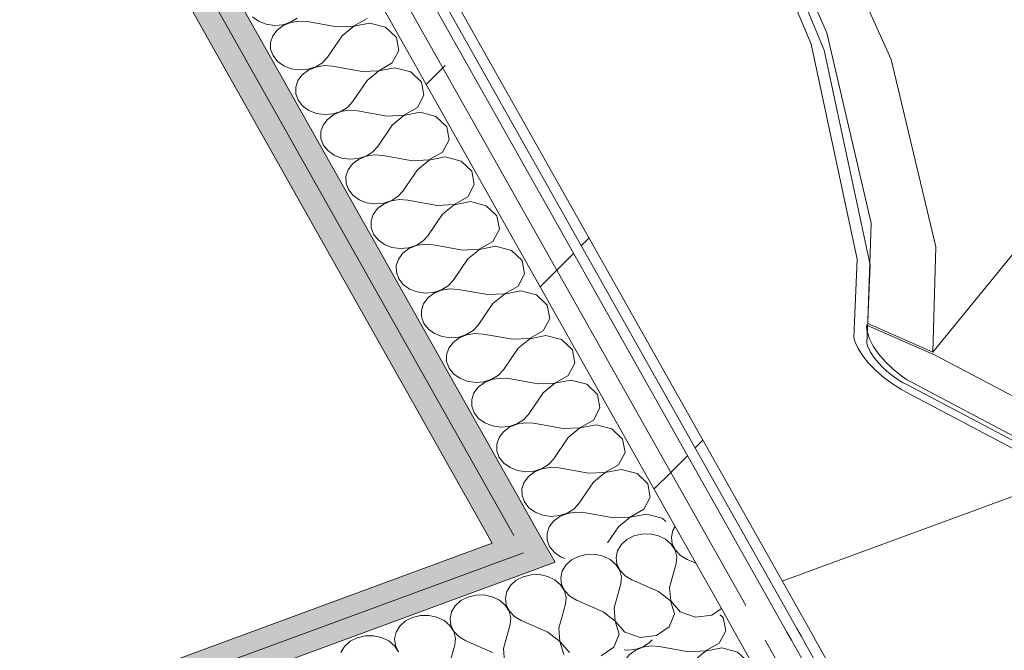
# Model space of a CAD drawing. Header units: millimetres. Extents: x -8337 to 19291, y 9509 to 21675.
# Tile 100 of 163: x 3935 to 4508, y 15241 to 15608. Entities that reach past the tile are written whole.
import ezdxf

# ---------------------------------------------------------------- set-up
doc = ezdxf.new("R2010")
doc.units = ezdxf.units.MM
doc.header["$MEASUREMENT"] = 0
doc.linetypes.add('Wipeout_Contour', pattern=[1000, 0, -1000])
doc.layers.add('Nuevo_08_E_Envans secs', color=7, linetype='Continuous')
doc.layers.add('Nuevo_09_EI_Mobiliari general', color=7, linetype='Continuous')
doc.layers.add('Nuevo_08_E_Envans secs_Pluma_Nº__1', color=7, linetype='Continuous', lineweight=5)
doc.layers.add('Nuevo_09_EI_Mobiliari general_Pluma_Nº__1', color=7, linetype='Continuous', lineweight=5)
for name, color, linetype, lineweight, true_color in [('Nuevo_08_E_Envans secs_Pluma_Nº__102', 7, 'Continuous', 5, 0xcccccc), ('Nuevo_08_E_Envans secs_Pluma_Nº__171', 171, 'Continuous', 13, 0xaaaaff), ('Nuevo_08_E_Envans secs_Pluma_Nº__177', 7, 'Continuous', 15, 0xf7e046), ('Nuevo_08_E_Envans secs_Pluma_Nº__79', 7, 'Continuous', 5, 0xaaffd5)]:
    doc.layers.add(name, color=color, linetype=linetype, lineweight=lineweight, true_color=true_color)
pattern_1 = [(45, (0, 0), (-183.8478, 183.8478), [195, -65]), (45, (7e-14, 183.85), (-183.8478, 183.8478), [195, -65])]

# ---------------------------------------------------------------- blocks, each defined once
blk = doc.blocks.new('Elem Sección_79_1')
at = {"layer": 'Nuevo_09_EI_Mobiliari general_Pluma_Nº__1', "color": 7, "linetype": 'Continuous', "lineweight": 5}
blk.add_line((4378.54, 15281.46), (5260.15, 15605.49), dxfattribs=at)
blk = doc.blocks.new('Elem Sección_81_1')
at = {"layer": 'Nuevo_09_EI_Mobiliari general_Pluma_Nº__1', "color": 7, "linetype": 'Continuous', "lineweight": 5}
for p, q in [((4745.86, 15758.25), (4466.28, 15414.65)), ((4395.36, 15593.75), (4366.93, 15662.15)), ((4404.53, 15600.3), (4377.79, 15660.87)), ((4374.59, 15658.5), (4402.97, 15590.24)), ((4415.36, 15644.35), (4441.92, 15584.8)), ((4430.28, 15489.67), (4404.53, 15600.3)), ((4422.11, 15468.73), (4395.36, 15593.75)), ((4402.97, 15590.24), (4429.69, 15465.46)), ((4441.92, 15584.8), (4467.88, 15475.92)), ((4429.54, 15466.13), (4430.28, 15489.67)), ((4467.88, 15475.92), (4466.28, 15414.65)), ((4420.31, 15423.03), (4422.11, 15468.73)), ((4429.69, 15465.46), (4427.9, 15419.71)), ((4428.88, 15444.78), (4429.54, 15466.13)), ((4428.46, 15431.28), (4428.88, 15444.78)), ((4466.28, 15414.65), (4428.46, 15431.28)), ((4427.66, 15429.91), (4427.81, 15430.26)), ((4428, 15426.35), (4427.66, 15429.91)), ((4427.81, 15430.26), (4428.19, 15430.09)), ((4428.14, 15425.93), (4428, 15426.35)), ((4429.31, 15422.37), (4428.14, 15425.93)), ((4428.19, 15430.09), (4467.47, 15412.82)), ((4420.9, 15420.7), (4420.31, 15423.03)), ((4422.74, 15416.71), (4420.9, 15420.7)), ((4427.9, 15419.71), (4428.34, 15417.96)), ((4431.56, 15418.09), (4429.31, 15422.37)), ((4425.42, 15412.5), (4422.74, 15416.71)), ((4428.34, 15417.96), (4429.72, 15414.97)), ((4429.72, 15414.97), (4431.73, 15411.81)), ((4434.67, 15413.62), (4431.56, 15418.09)), ((4428.87, 15408.21), (4425.42, 15412.5)), ((4432.99, 15403.97), (4428.87, 15408.21)), ((4431.73, 15411.81), (4434.32, 15408.6)), ((4434.32, 15408.6), (4437.4, 15405.41)), ((4438.55, 15409.12), (4434.67, 15413.62)), ((4443.08, 15404.71), (4438.55, 15409.12)), ((4467.47, 15412.82), (4577.57, 15354.61)), ((4437.64, 15399.9), (4432.99, 15403.97)), ((4437.4, 15405.41), (4440.89, 15402.36)), ((4440.89, 15402.36), (4444.68, 15399.53)), ((4448.12, 15400.53), (4443.08, 15404.71)), ((4442.68, 15396.13), (4437.64, 15399.9)), ((4444.68, 15399.53), (4448.64, 15397.02)), ((4450.83, 15398.62), (4448.12, 15400.53)), ((4448.64, 15397.02), (4450.66, 15395.95)), ((4551.91, 15345.18), (4450.83, 15398.62)), ((4447.97, 15392.77), (4442.68, 15396.13)), ((4450.66, 15391.36), (4447.97, 15392.77)), ((4450.66, 15395.95), (4548.83, 15344.05)), ((4543.7, 15342.16), (4450.66, 15391.36))]:
    blk.add_line(p, q, dxfattribs=at)
blk = doc.blocks.new('*X123')
at = {"layer": 'Nuevo_08_E_Envans secs_Pluma_Nº__102', "color": 254, "linetype": 'Continuous', "lineweight": 5, "true_color": 0xcccccc}
for p, q in [((4315.04, 15310.88), (4314.19, 15307.01)), ((4316.4, 15313.15), (4315.04, 15310.88)), ((4288.22, 15305.53), (4284.98, 15302.59)), ((4292.34, 15307.64), (4288.22, 15305.53)), ((4297.02, 15308.76), (4292.34, 15307.64)), ((4301.9, 15308.81), (4297.02, 15308.76)), ((4306.61, 15307.79), (4301.9, 15308.81)), ((4310.79, 15305.76), (4306.61, 15307.79)), ((4314.13, 15302.89), (4310.79, 15305.76)), ((4314.19, 15307.01), (4314.69, 15303.1)), ((4284.98, 15302.59), (4282.85, 15299.05)), ((4316.37, 15299.39), (4314.13, 15302.89)), ((4314.69, 15303.1), (4316.5, 15299.44)), ((4317.33, 15295.54), (4316.37, 15299.39)), ((4316.5, 15299.44), (4319.47, 15296.32)), ((4256.03, 15293.7), (4252.79, 15290.76)), ((4260.15, 15295.81), (4256.03, 15293.7)), ((4264.83, 15296.93), (4260.15, 15295.81)), ((4269.71, 15296.98), (4264.83, 15296.93)), ((4274.42, 15295.96), (4269.71, 15296.98)), ((4278.6, 15293.93), (4274.42, 15295.96)), ((4281.94, 15291.06), (4278.6, 15293.93)), ((4282.85, 15299.05), (4282, 15295.18)), ((4282, 15295.18), (4282.5, 15291.27)), ((4316.95, 15291.62), (4317.33, 15295.54)), ((4319.47, 15296.32), (4323.39, 15293.98)), ((4328.45, 15291.76), (4323.39, 15293.98)), ((4252.79, 15290.76), (4250.66, 15287.22)), ((4284.18, 15287.56), (4281.94, 15291.06)), ((4282.5, 15291.27), (4284.31, 15287.61)), ((4313.16, 15277.69), (4316.95, 15291.62)), ((4227.96, 15283.98), (4223.85, 15281.87)), ((4232.64, 15285.1), (4227.96, 15283.98)), ((4237.52, 15285.15), (4232.64, 15285.1)), ((4242.23, 15284.12), (4237.52, 15285.15)), ((4246.41, 15282.1), (4242.23, 15284.12)), ((4250.66, 15287.22), (4249.81, 15283.35)), ((4249.81, 15283.35), (4250.31, 15279.43)), ((4285.14, 15283.71), (4284.18, 15287.56)), ((4284.31, 15287.61), (4287.28, 15284.49)), ((4284.76, 15279.79), (4285.14, 15283.71)), ((4287.28, 15284.49), (4291.2, 15282.15)), ((4306.73, 15275.32), (4291.2, 15282.15)), ((4220.6, 15278.93), (4218.47, 15275.39)), ((4223.85, 15281.87), (4220.6, 15278.93)), ((4249.75, 15279.23), (4246.41, 15282.1)), ((4251.99, 15275.73), (4249.75, 15279.23)), ((4250.31, 15279.43), (4252.12, 15275.78)), ((4280.97, 15265.86), (4284.76, 15279.79)), ((4313.16, 15277.69), (4313.75, 15269.91)), ((4195.78, 15272.15), (4191.66, 15270.04)), ((4200.45, 15273.27), (4195.78, 15272.15)), ((4205.33, 15273.32), (4200.45, 15273.27)), ((4210.04, 15272.29), (4205.33, 15273.32)), ((4214.22, 15270.27), (4210.04, 15272.29)), ((4218.47, 15275.39), (4217.62, 15271.52)), ((4217.62, 15271.52), (4218.12, 15267.6)), ((4252.95, 15271.88), (4251.99, 15275.73)), ((4252.12, 15275.78), (4255.09, 15272.66)), ((4252.57, 15267.95), (4252.95, 15271.88)), ((4255.09, 15272.66), (4259.01, 15270.32)), ((4313.62, 15269.86), (4306.73, 15275.32)), ((4188.41, 15267.1), (4186.28, 15263.56)), ((4191.66, 15270.04), (4188.41, 15267.1)), ((4217.56, 15267.4), (4214.22, 15270.27)), ((4219.8, 15263.9), (4217.56, 15267.4)), ((4218.12, 15267.6), (4219.93, 15263.95)), ((4248.79, 15254.03), (4252.57, 15267.95)), ((4274.54, 15263.49), (4259.01, 15270.32)), ((4280.97, 15265.86), (4281.56, 15258.08)), ((4315.93, 15262.29), (4313.62, 15269.86)), ((4313.75, 15269.91), (4319.32, 15263.54)), ((4337.77, 15261.66), (4343.27, 15265.43)), ((4163.59, 15260.32), (4159.47, 15258.21)), ((4168.26, 15261.44), (4163.59, 15260.32)), ((4173.14, 15261.49), (4168.26, 15261.44)), ((4177.85, 15260.46), (4173.14, 15261.49)), ((4182.04, 15258.44), (4177.85, 15260.46)), ((4186.28, 15263.56), (4185.43, 15259.69)), ((4185.43, 15259.69), (4185.93, 15255.77)), ((4220.76, 15260.05), (4219.8, 15263.9)), ((4219.93, 15263.95), (4222.9, 15260.83)), ((4220.39, 15256.12), (4220.76, 15260.05)), ((4222.9, 15260.83), (4226.82, 15258.49)), ((4281.43, 15258.03), (4274.54, 15263.49)), ((4312.95, 15254.88), (4315.93, 15262.29)), ((4319.32, 15263.54), (4328.22, 15260.49)), ((4328.22, 15260.49), (4337.77, 15261.66)), ((4156.22, 15255.27), (4154.09, 15251.73)), ((4159.47, 15258.21), (4156.22, 15255.27)), ((4185.37, 15255.57), (4182.04, 15258.44)), ((4187.61, 15252.07), (4185.37, 15255.57)), ((4185.93, 15255.77), (4187.74, 15252.12)), ((4216.6, 15242.2), (4220.39, 15256.12)), ((4242.35, 15251.66), (4226.82, 15258.49)), ((4248.79, 15254.03), (4249.37, 15246.25)), ((4283.74, 15250.46), (4281.43, 15258.03)), ((4281.56, 15258.08), (4287.14, 15251.71)), ((4305.58, 15249.83), (4312.95, 15254.88)), ((4131.4, 15248.49), (4127.28, 15246.38)), ((4136.07, 15249.61), (4131.4, 15248.49)), ((4140.95, 15249.66), (4136.07, 15249.61)), ((4145.66, 15248.63), (4140.95, 15249.66)), ((4149.85, 15246.61), (4145.66, 15248.63)), ((4154.09, 15251.73), (4153.24, 15247.85)), ((4153.24, 15247.85), (4153.74, 15243.94)), ((4188.57, 15248.21), (4187.61, 15252.07)), ((4187.74, 15252.12), (4190.71, 15249)), ((4188.2, 15244.29), (4188.57, 15248.21)), ((4190.71, 15249), (4194.63, 15246.66)), ((4249.24, 15246.2), (4242.35, 15251.66)), ((4280.76, 15243.05), (4283.74, 15250.46)), ((4287.14, 15251.71), (4296.03, 15248.66)), ((4296.03, 15248.66), (4305.58, 15249.83)), ((4124.03, 15243.44), (4121.9, 15239.9)), ((4127.28, 15246.38), (4124.03, 15243.44)), ((4153.18, 15243.74), (4149.85, 15246.61)), ((4155.42, 15240.24), (4153.18, 15243.74)), ((4153.74, 15243.94), (4155.55, 15240.29)), ((4184.41, 15230.36), (4188.2, 15244.29)), ((4210.16, 15239.83), (4194.63, 15246.66)), ((4216.6, 15242.2), (4217.18, 15234.42)), ((4251.55, 15238.63), (4249.24, 15246.2)), ((4249.37, 15246.25), (4254.95, 15239.88)), ((4273.4, 15238), (4280.76, 15243.05))]:
    blk.add_line(p, q, dxfattribs=at)
blk = doc.blocks.new('Elem Sección_103_1')
at = {"layer": 'Nuevo_08_E_Envans secs_Pluma_Nº__79', "linetype": 'Continuous', "lineweight": 5, "true_color": 0xaaffd5}
for points in [[(3075.02, 14886.23), (3080.74, 14876.11), (4228.26, 15297.88), (4222.56, 15308)], [(3080.74, 14876.11), (3086.47, 14865.99), (4246.52, 15292.37), (4240.82, 15302.49), (4228.26, 15297.88)]]:
    blk.add_hatch(color=121, dxfattribs=at).paths.add_polyline_path(points)
at = {"layer": 'Nuevo_08_E_Envans secs_Pluma_Nº__1', "color": 7, "linetype": 'Continuous', "lineweight": 5}
for p, q in [((4210.01, 15303.39), (3075.02, 14886.23)), ((4228.26, 15297.88), (3080.74, 14876.11)), ((4246.52, 15292.37), (3086.47, 14865.99))]:
    blk.add_line(p, q, dxfattribs=at)
at = {"layer": 'Nuevo_08_E_Envans secs', "lineweight": 0}
blk.add_blockref('*X123', (0, 0), dxfattribs=at)
at = {"color": 254, "linetype": 'Wipeout_Contour', "lineweight": 0, "ltscale": 63473.309305}
blk.add_wipeout([(4392.39, 15244.45), (4398.18, 15246.57), (4395.55, 15251.25), (4389.76, 15249.12)], dxfattribs=at).dxf.layer = 'Nuevo_08_E_Envans secs'
at = {"layer": 'Nuevo_08_E_Envans secs_Pluma_Nº__171', "linetype": 'Continuous', "lineweight": 13, "true_color": 0xaaaaff}
h = blk.add_hatch(dxfattribs=at)
h.set_pattern_fill('Panellat_HPL_0001', color=161, style=0, pattern_type=2)
h.set_pattern_definition(pattern_1)
h.paths.add_polyline_path([(4392.39, 15244.45), (4398.18, 15246.57), (4395.55, 15251.25), (4389.76, 15249.12)])
at = {"layer": 'Nuevo_08_E_Envans secs_Pluma_Nº__1', "color": 7, "linetype": 'Continuous', "lineweight": 5}
blk.add_line((4395.55, 15251.25), (4398.18, 15246.57), dxfattribs=at)
at = {"color": 254, "linetype": 'Wipeout_Contour', "lineweight": 0, "ltscale": 63475.649222}
blk.add_wipeout([(4350.52, 15252.56), (4363.08, 15257.17), (4357.37, 15267.3), (4344.82, 15262.69)], dxfattribs=at).dxf.layer = 'Nuevo_08_E_Envans secs'
at = {"layer": 'Nuevo_08_E_Envans secs_Pluma_Nº__177', "linetype": 'Continuous', "lineweight": 15, "true_color": 0xf7e046}
h = blk.add_hatch(dxfattribs=at)
h.set_pattern_fill('Panellat_HPL_0001', color=53, style=0, pattern_type=2)
h.set_pattern_definition(pattern_1)
h.paths.add_polyline_path([(4350.52, 15252.56), (4363.08, 15257.17), (4357.37, 15267.3), (4344.82, 15262.69)])
at = {"color": 254, "linetype": 'Wipeout_Contour', "lineweight": 0, "ltscale": 63474.529269}
blk.add_wipeout([(4368.78, 15247.05), (4381.33, 15251.66), (4375.63, 15261.79), (4363.08, 15257.17)], dxfattribs=at).dxf.layer = 'Nuevo_08_E_Envans secs'
at = {"layer": 'Nuevo_08_E_Envans secs_Pluma_Nº__177', "linetype": 'Continuous', "lineweight": 15, "true_color": 0xf7e046}
h = blk.add_hatch(dxfattribs=at)
h.set_pattern_fill('Panellat_HPL_0001', color=53, style=0, pattern_type=2)
h.set_pattern_definition(pattern_1)
h.paths.add_polyline_path([(4368.78, 15247.05), (4381.33, 15251.66), (4375.63, 15261.79), (4363.08, 15257.17)])
blk = doc.blocks.new('*X138')
at = {"layer": 'Nuevo_08_E_Envans secs_Pluma_Nº__102', "color": 254, "linetype": 'Continuous', "lineweight": 5, "true_color": 0xcccccc}
for p, q in [((4070.5, 15609.7), (4074.14, 15607.08)), ((4092.72, 15606.52), (4096.6, 15608.92)), ((4129.35, 15604.28), (4137.26, 15608.76)), ((4074.14, 15607.08), (4078.53, 15605.36)), ((4078.53, 15605.36), (4083.33, 15604.68)), ((4083.33, 15604.68), (4088.19, 15605.07)), ((4088.44, 15604.62), (4084.88, 15601.93)), ((4088.19, 15605.07), (4092.72, 15606.52)), ((4092.78, 15606.42), (4088.44, 15604.62)), ((4097.57, 15607.19), (4092.78, 15606.42)), ((4102.43, 15606.88), (4097.57, 15607.19)), ((4119.7, 15603.81), (4102.43, 15606.88)), ((4119.7, 15603.81), (4129.35, 15604.28)), ((4129.41, 15604.17), (4122.63, 15598.62)), ((4138.8, 15606.02), (4129.41, 15604.17)), ((4148, 15603.61), (4138.8, 15606.02)), ((4154.24, 15597.67), (4148, 15603.61)), ((4082.36, 15598.56), (4081.07, 15594.77)), ((4084.88, 15601.93), (4082.36, 15598.56)), ((4122.63, 15598.62), (4114.13, 15586.11)), ((4155.68, 15589.96), (4154.24, 15597.67)), ((4081.07, 15594.77), (4081.13, 15590.84)), ((4081.13, 15590.84), (4082.51, 15587.06)), ((4082.51, 15587.06), (4085.12, 15583.74)), ((4111.22, 15582.95), (4114.13, 15586.11)), ((4151.88, 15582.8), (4155.68, 15589.96)), ((4085.12, 15583.74), (4088.76, 15581.12)), ((4088.76, 15581.12), (4093.15, 15579.4)), ((4102.81, 15579.11), (4107.34, 15580.56)), ((4107.4, 15580.45), (4103.06, 15578.66)), ((4107.34, 15580.56), (4111.22, 15582.95)), ((4112.19, 15581.23), (4107.4, 15580.45)), ((4117.05, 15580.92), (4112.19, 15581.23)), ((4134.32, 15577.85), (4117.05, 15580.92)), ((4143.97, 15578.31), (4151.88, 15582.8)), ((4153.42, 15580.05), (4144.03, 15578.21)), ((4162.62, 15577.65), (4153.42, 15580.05)), ((4093.15, 15579.4), (4097.95, 15578.71)), ((4099.5, 15575.97), (4096.98, 15572.6)), ((4097.95, 15578.71), (4102.81, 15579.11)), ((4103.06, 15578.66), (4099.5, 15575.97)), ((4134.32, 15577.85), (4143.97, 15578.31)), ((4144.03, 15578.21), (4137.25, 15572.65)), ((4168.86, 15571.7), (4162.62, 15577.65)), ((4096.98, 15572.6), (4095.69, 15568.81)), ((4095.69, 15568.81), (4095.75, 15564.87)), ((4137.25, 15572.65), (4128.75, 15560.15)), ((4170.3, 15564), (4168.86, 15571.7)), ((4095.75, 15564.87), (4097.13, 15561.1)), ((4166.5, 15556.83), (4170.3, 15564)), ((4097.13, 15561.1), (4099.74, 15557.78)), ((4099.74, 15557.78), (4103.38, 15555.16)), ((4121.97, 15554.6), (4125.84, 15556.99)), ((4125.84, 15556.99), (4128.75, 15560.15)), ((4103.38, 15555.16), (4107.77, 15553.44)), ((4107.77, 15553.44), (4112.57, 15552.75)), ((4112.57, 15552.75), (4117.43, 15553.14)), ((4117.68, 15552.69), (4114.12, 15550.01)), ((4117.43, 15553.14), (4121.97, 15554.6)), ((4122.02, 15554.49), (4117.68, 15552.69)), ((4126.81, 15555.26), (4122.02, 15554.49)), ((4131.67, 15554.96), (4126.81, 15555.26)), ((4148.94, 15551.88), (4131.67, 15554.96)), ((4148.94, 15551.88), (4158.59, 15552.35)), ((4158.65, 15552.24), (4151.87, 15546.69)), ((4158.59, 15552.35), (4166.5, 15556.83)), ((4168.04, 15554.09), (4158.65, 15552.24)), ((4177.24, 15551.68), (4168.04, 15554.09)), ((4183.49, 15545.74), (4177.24, 15551.68)), ((4111.6, 15546.64), (4110.32, 15542.84)), ((4114.12, 15550.01), (4111.6, 15546.64)), ((4151.87, 15546.69), (4143.37, 15534.18)), ((4184.92, 15538.03), (4183.49, 15545.74)), ((4110.32, 15542.84), (4110.37, 15538.91)), ((4110.37, 15538.91), (4111.75, 15535.14)), ((4111.75, 15535.14), (4114.36, 15531.81)), ((4140.46, 15531.03), (4143.37, 15534.18)), ((4181.12, 15530.87), (4184.92, 15538.03)), ((4114.36, 15531.81), (4118, 15529.19)), ((4118, 15529.19), (4122.39, 15527.47)), ((4132.05, 15527.18), (4136.59, 15528.63)), ((4136.64, 15528.53), (4132.3, 15526.73)), ((4136.59, 15528.63), (4140.46, 15531.03)), ((4141.43, 15529.3), (4136.64, 15528.53)), ((4146.29, 15528.99), (4141.43, 15529.3)), ((4163.56, 15525.92), (4146.29, 15528.99)), ((4173.21, 15526.38), (4181.12, 15530.87)), ((4122.39, 15527.47), (4127.19, 15526.78)), ((4128.74, 15524.04), (4126.22, 15520.67)), ((4127.19, 15526.78), (4132.05, 15527.18)), ((4132.3, 15526.73), (4128.74, 15524.04)), ((4163.56, 15525.92), (4173.21, 15526.38)), ((4173.27, 15526.28), (4166.49, 15520.73)), ((4182.66, 15528.13), (4173.27, 15526.28)), ((4191.86, 15525.72), (4182.66, 15528.13)), ((4198.11, 15519.78), (4191.86, 15525.72)), ((4126.22, 15520.67), (4124.94, 15516.88)), ((4124.94, 15516.88), (4124.99, 15512.94)), ((4166.49, 15520.73), (4157.99, 15508.22)), ((4199.54, 15512.07), (4198.11, 15519.78)), ((4124.99, 15512.94), (4126.37, 15509.17)), ((4195.74, 15504.9), (4199.54, 15512.07)), ((4126.37, 15509.17), (4128.98, 15505.85)), ((4128.98, 15505.85), (4132.62, 15503.23)), ((4155.08, 15505.06), (4157.99, 15508.22)), ((4132.62, 15503.23), (4137.01, 15501.51)), ((4137.01, 15501.51), (4141.82, 15500.82)), ((4141.82, 15500.82), (4146.67, 15501.22)), ((4146.92, 15500.76), (4143.36, 15498.08)), ((4146.67, 15501.22), (4151.21, 15502.67)), ((4151.27, 15502.56), (4146.92, 15500.76)), ((4151.21, 15502.67), (4155.08, 15505.06)), ((4156.05, 15503.34), (4151.27, 15502.56)), ((4160.91, 15503.03), (4156.05, 15503.34)), ((4178.19, 15499.96), (4160.91, 15503.03)), ((4178.19, 15499.96), (4187.83, 15500.42)), ((4187.89, 15500.32), (4181.11, 15494.76)), ((4187.83, 15500.42), (4195.74, 15504.9)), ((4197.29, 15502.16), (4187.89, 15500.32)), ((4206.48, 15499.76), (4197.29, 15502.16)), ((4212.73, 15493.81), (4206.48, 15499.76)), ((4140.84, 15494.71), (4139.56, 15490.91)), ((4143.36, 15498.08), (4140.84, 15494.71)), ((4181.11, 15494.76), (4172.61, 15482.26)), ((4139.56, 15490.91), (4139.61, 15486.98)), ((4214.16, 15486.11), (4212.73, 15493.81)), ((4139.61, 15486.98), (4140.99, 15483.21)), ((4140.99, 15483.21), (4143.61, 15479.89)), ((4210.36, 15478.94), (4214.16, 15486.11)), ((4143.61, 15479.89), (4147.24, 15477.26)), ((4147.24, 15477.26), (4151.63, 15475.54)), ((4165.83, 15476.7), (4169.7, 15479.1)), ((4170.67, 15477.37), (4165.89, 15476.6)), ((4169.7, 15479.1), (4172.61, 15482.26)), ((4175.54, 15477.06), (4170.67, 15477.37)), ((4192.81, 15473.99), (4175.54, 15477.06)), ((4202.46, 15474.46), (4210.36, 15478.94)), ((4151.63, 15475.54), (4156.44, 15474.86)), ((4157.98, 15472.12), (4155.46, 15468.75)), ((4156.44, 15474.86), (4161.29, 15475.25)), ((4161.55, 15474.8), (4157.98, 15472.12)), ((4161.29, 15475.25), (4165.83, 15476.7)), ((4165.89, 15476.6), (4161.55, 15474.8)), ((4192.81, 15473.99), (4202.46, 15474.46)), ((4202.51, 15474.35), (4195.73, 15468.8)), ((4211.91, 15476.2), (4202.51, 15474.35)), ((4221.1, 15473.79), (4211.91, 15476.2)), ((4227.35, 15467.85), (4221.1, 15473.79)), ((4155.46, 15468.75), (4154.18, 15464.95)), ((4195.73, 15468.8), (4187.23, 15456.29)), ((4228.79, 15460.14), (4227.35, 15467.85)), ((4154.18, 15464.95), (4154.23, 15461.02)), ((4154.23, 15461.02), (4155.62, 15457.24)), ((4224.98, 15452.98), (4228.79, 15460.14)), ((4155.62, 15457.24), (4158.23, 15453.92)), ((4158.23, 15453.92), (4161.86, 15451.3)), ((4184.32, 15453.14), (4187.23, 15456.29)), ((4161.86, 15451.3), (4166.25, 15449.58)), ((4166.25, 15449.58), (4171.06, 15448.89)), ((4171.06, 15448.89), (4175.91, 15449.29)), ((4176.17, 15448.84), (4172.6, 15446.15)), ((4175.91, 15449.29), (4180.45, 15450.74)), ((4180.51, 15450.64), (4176.17, 15448.84)), ((4180.45, 15450.74), (4184.32, 15453.14)), ((4185.29, 15451.41), (4180.51, 15450.64)), ((4190.16, 15451.1), (4185.29, 15451.41)), ((4207.43, 15448.03), (4190.16, 15451.1)), ((4207.43, 15448.03), (4217.08, 15448.49)), ((4217.14, 15448.39), (4210.35, 15442.84)), ((4217.08, 15448.49), (4224.98, 15452.98)), ((4226.53, 15450.24), (4217.14, 15448.39)), ((4235.72, 15447.83), (4226.53, 15450.24)), ((4170.08, 15442.78), (4168.8, 15438.99)), ((4172.6, 15446.15), (4170.08, 15442.78)), ((4210.35, 15442.84), (4201.85, 15430.33)), ((4241.97, 15441.88), (4235.72, 15447.83)), ((4168.8, 15438.99), (4168.85, 15435.05)), ((4243.41, 15434.18), (4241.97, 15441.88)), ((4168.85, 15435.05), (4170.24, 15431.28)), ((4170.24, 15431.28), (4172.85, 15427.96)), ((4239.6, 15427.01), (4243.41, 15434.18)), ((4172.85, 15427.96), (4176.48, 15425.34)), ((4176.48, 15425.34), (4180.87, 15423.62)), ((4195.07, 15424.78), (4198.94, 15427.17)), ((4199.91, 15425.45), (4195.13, 15424.67)), ((4198.94, 15427.17), (4201.85, 15430.33)), ((4204.78, 15425.14), (4199.91, 15425.45)), ((4231.7, 15422.53), (4239.6, 15427.01)), ((4180.87, 15423.62), (4185.68, 15422.93)), ((4187.22, 15420.19), (4184.7, 15416.82)), ((4185.68, 15422.93), (4190.53, 15423.33)), ((4190.79, 15422.87), (4187.22, 15420.19)), ((4190.53, 15423.33), (4195.07, 15424.78)), ((4195.13, 15424.67), (4190.79, 15422.87)), ((4222.05, 15422.06), (4204.78, 15425.14)), ((4222.05, 15422.06), (4231.7, 15422.53)), ((4231.76, 15422.42), (4224.97, 15416.87)), ((4241.15, 15424.27), (4231.76, 15422.42)), ((4250.34, 15421.86), (4241.15, 15424.27)), ((4256.59, 15415.92), (4250.34, 15421.86)), ((4184.7, 15416.82), (4183.42, 15413.02)), ((4224.97, 15416.87), (4216.47, 15404.37)), ((4258.03, 15408.21), (4256.59, 15415.92)), ((4183.42, 15413.02), (4183.47, 15409.09)), ((4183.47, 15409.09), (4184.86, 15405.32)), ((4254.22, 15401.05), (4258.03, 15408.21)), ((4184.86, 15405.32), (4187.47, 15401.99)), ((4213.56, 15401.21), (4216.47, 15404.37)), ((4187.47, 15401.99), (4191.11, 15399.37)), ((4191.11, 15399.37), (4195.49, 15397.65)), ((4195.49, 15397.65), (4200.3, 15396.96)), ((4200.3, 15396.96), (4205.15, 15397.36)), ((4205.41, 15396.91), (4201.84, 15394.22)), ((4205.15, 15397.36), (4209.69, 15398.81)), ((4209.75, 15398.71), (4205.41, 15396.91)), ((4209.69, 15398.81), (4213.56, 15401.21)), ((4214.53, 15399.48), (4209.75, 15398.71)), ((4219.4, 15399.17), (4214.53, 15399.48)), ((4236.67, 15396.1), (4219.4, 15399.17)), ((4246.32, 15396.56), (4254.22, 15401.05)), ((4255.77, 15398.31), (4246.38, 15396.46)), ((4264.96, 15395.9), (4255.77, 15398.31)), ((4201.84, 15394.22), (4199.32, 15390.85)), ((4239.59, 15390.91), (4231.09, 15378.4)), ((4236.67, 15396.1), (4246.32, 15396.56)), ((4246.38, 15396.46), (4239.59, 15390.91)), ((4271.21, 15389.96), (4264.96, 15395.9)), ((4199.32, 15390.85), (4198.04, 15387.06)), ((4198.04, 15387.06), (4198.09, 15383.12)), ((4272.65, 15382.25), (4271.21, 15389.96)), ((4198.09, 15383.12), (4199.48, 15379.35)), ((4268.84, 15375.09), (4272.65, 15382.25)), ((4199.48, 15379.35), (4202.09, 15376.03)), ((4202.09, 15376.03), (4205.73, 15373.41)), ((4224.31, 15372.85), (4228.18, 15375.24)), ((4228.18, 15375.24), (4231.09, 15378.4)), ((4260.94, 15370.6), (4268.84, 15375.09)), ((4205.73, 15373.41), (4210.11, 15371.69)), ((4210.11, 15371.69), (4214.92, 15371)), ((4216.46, 15368.26), (4213.94, 15364.89)), ((4214.92, 15371), (4219.77, 15371.4)), ((4220.03, 15370.95), (4216.46, 15368.26)), ((4219.77, 15371.4), (4224.31, 15372.85)), ((4224.37, 15372.74), (4220.03, 15370.95)), ((4229.15, 15373.52), (4224.37, 15372.74)), ((4234.02, 15373.21), (4229.15, 15373.52)), ((4251.29, 15370.14), (4234.02, 15373.21)), ((4251.29, 15370.14), (4260.94, 15370.6)), ((4261, 15370.5), (4254.21, 15364.94)), ((4270.39, 15372.34), (4261, 15370.5)), ((4279.58, 15369.94), (4270.39, 15372.34)), ((4285.83, 15363.99), (4279.58, 15369.94)), ((4213.94, 15364.89), (4212.66, 15361.09)), ((4254.21, 15364.94), (4245.71, 15352.44)), ((4287.27, 15356.29), (4285.83, 15363.99)), ((4212.66, 15361.09), (4212.71, 15357.16)), ((4212.71, 15357.16), (4214.1, 15353.39)), ((4214.1, 15353.39), (4216.71, 15350.07)), ((4242.8, 15349.28), (4245.71, 15352.44)), ((4283.47, 15349.12), (4287.27, 15356.29)), ((4216.71, 15350.07), (4220.35, 15347.44)), ((4220.35, 15347.44), (4224.73, 15345.72)), ((4224.73, 15345.72), (4229.54, 15345.04)), ((4229.54, 15345.04), (4234.39, 15345.43)), ((4234.39, 15345.43), (4238.93, 15346.89)), ((4238.99, 15346.78), (4234.65, 15344.98)), ((4238.93, 15346.89), (4242.8, 15349.28)), ((4243.77, 15347.55), (4238.99, 15346.78)), ((4248.64, 15347.25), (4243.77, 15347.55)), ((4265.91, 15344.17), (4248.64, 15347.25)), ((4275.56, 15344.64), (4283.47, 15349.12)), ((4285.01, 15346.38), (4275.62, 15344.53)), ((4294.2, 15343.97), (4285.01, 15346.38)), ((4231.08, 15342.3), (4228.56, 15338.93)), ((4234.65, 15344.98), (4231.08, 15342.3)), ((4265.91, 15344.17), (4275.56, 15344.64)), ((4275.62, 15344.53), (4268.83, 15338.98)), ((4300.45, 15338.03), (4294.2, 15343.97)), ((4228.56, 15338.93), (4227.28, 15335.13)), ((4227.28, 15335.13), (4227.33, 15331.2)), ((4268.83, 15338.98), (4260.34, 15326.47)), ((4301.89, 15330.32), (4300.45, 15338.03)), ((4227.33, 15331.2), (4228.72, 15327.43)), ((4298.09, 15323.16), (4301.89, 15330.32)), ((4228.72, 15327.43), (4231.33, 15324.1)), ((4231.33, 15324.1), (4234.97, 15321.48)), ((4253.55, 15320.92), (4257.42, 15323.32)), ((4257.42, 15323.32), (4260.34, 15326.47)), ((4290.18, 15318.67), (4298.09, 15323.16)), ((4234.97, 15321.48), (4239.36, 15319.76)), ((4239.36, 15319.76), (4244.16, 15319.07)), ((4244.16, 15319.07), (4249.01, 15319.47)), ((4249.27, 15319.02), (4245.7, 15316.33)), ((4249.01, 15319.47), (4253.55, 15320.92)), ((4253.61, 15320.82), (4249.27, 15319.02)), ((4258.39, 15321.59), (4253.61, 15320.82)), ((4263.26, 15321.28), (4258.39, 15321.59)), ((4280.53, 15318.21), (4263.26, 15321.28)), ((4280.53, 15318.21), (4290.18, 15318.67)), ((4290.24, 15318.57), (4283.45, 15313.02)), ((4299.63, 15320.42), (4290.24, 15318.57)), ((4308.82, 15318.01), (4299.63, 15320.42)), ((4310.9, 15316.03), (4308.82, 15318.01)), ((4243.18, 15312.96), (4241.9, 15309.17)), ((4245.7, 15316.33), (4243.18, 15312.96)), ((4283.45, 15313.02), (4277.05, 15303.59)), ((4241.9, 15309.17), (4241.95, 15305.23)), ((4241.95, 15305.23), (4243.34, 15301.46)), ((4243.34, 15301.46), (4245.95, 15298.14)), ((4245.95, 15298.14), (4249.59, 15295.52)), ((4249.59, 15295.52), (4252.25, 15294.47))]:
    blk.add_line(p, q, dxfattribs=at)
blk = doc.blocks.new('Elem Sección_114_1')
at = {"layer": 'Nuevo_08_E_Envans secs_Pluma_Nº__79', "linetype": 'Continuous', "lineweight": 5, "true_color": 0xaaffd5}
for points in [[(3561.42, 16482.07), (3567.12, 16471.95), (4222.56, 15308), (4228.26, 15297.88), (4240.82, 15302.49), (3573.99, 16486.66)], [(3567.12, 16471.95), (3554.56, 16467.36), (4210.01, 15303.39), (4222.56, 15308)]]:
    blk.add_hatch(color=121, dxfattribs=at).paths.add_polyline_path(points)
at = {"layer": 'Nuevo_08_E_Envans secs', "lineweight": 0}
blk.add_blockref('*X138', (0, 0), dxfattribs=at)
at = {"color": 254, "linetype": 'Wipeout_Contour', "lineweight": 0, "ltscale": 65578.279314}
blk.add_wipeout([(3684.1, 16514.66), (3678.3, 16512.54), (4389.76, 15249.12), (4395.55, 15251.25)], dxfattribs=at).dxf.layer = 'Nuevo_08_E_Envans secs'
at = {"layer": 'Nuevo_08_E_Envans secs_Pluma_Nº__171', "linetype": 'Continuous', "lineweight": 13, "true_color": 0xaaaaff}
h = blk.add_hatch(dxfattribs=at)
h.set_pattern_fill('Panellat_HPL_0001', color=161, style=0, pattern_type=2)
h.set_pattern_definition(pattern_1)
h.paths.add_polyline_path([(3684.1, 16514.66), (3678.3, 16512.54), (4389.76, 15249.12), (4395.55, 15251.25)])
at = {"color": 254, "linetype": 'Wipeout_Contour', "lineweight": 0, "ltscale": 81477.044272}
blk.add_wipeout([(4357.37, 15267.3), (4363.08, 15257.17), (4375.63, 15261.79), (3661.1, 16530.67), (3648.53, 16526.09)], dxfattribs=at).dxf.layer = 'Nuevo_08_E_Envans secs'
at = {"layer": 'Nuevo_08_E_Envans secs_Pluma_Nº__177', "linetype": 'Continuous', "lineweight": 15, "true_color": 0xf7e046}
h = blk.add_hatch(dxfattribs=at)
h.set_pattern_fill('Panellat_HPL_0001', color=53, style=0, pattern_type=2)
h.set_pattern_definition(pattern_1)
h.paths.add_polyline_path([(4357.37, 15267.3), (4363.08, 15257.17), (4375.63, 15261.79), (3661.1, 16530.67), (3648.53, 16526.09)])
at = {"color": 254, "linetype": 'Wipeout_Contour', "lineweight": 0, "ltscale": 81499.493967}
blk.add_wipeout([(3648.53, 16526.09), (3635.96, 16521.5), (4314.12, 15317.21), (4344.82, 15262.69), (4357.37, 15267.3)], dxfattribs=at).dxf.layer = 'Nuevo_08_E_Envans secs'
at = {"layer": 'Nuevo_08_E_Envans secs_Pluma_Nº__177', "linetype": 'Continuous', "lineweight": 15, "true_color": 0xf7e046}
h = blk.add_hatch(dxfattribs=at)
h.set_pattern_fill('Panellat_HPL_0001', color=53, style=0, pattern_type=2)
h.set_pattern_definition(pattern_1)
h.paths.add_polyline_path([(3648.53, 16526.09), (3635.96, 16521.5), (4314.12, 15317.21), (4344.82, 15262.69), (4357.37, 15267.3)])
at = {"layer": 'Nuevo_08_E_Envans secs_Pluma_Nº__1', "color": 7, "linetype": 'Continuous', "lineweight": 5}
for p, q in [((3648.53, 16526.09), (4357.37, 15267.3)), ((3684.1, 16514.66), (4395.55, 15251.25)), ((3554.56, 16467.36), (4210.01, 15303.39)), ((3567.12, 16471.95), (4222.56, 15308))]:
    blk.add_line(p, q, dxfattribs=at)
at = {"layer": 'Nuevo_08_E_Envans secs_Pluma_Nº__1', "color": 7, "linetype": 'Continuous', "lineweight": 5, "flags": 128}
for points in [[(3661.1, 16530.67), (4375.63, 15261.79), (4381.33, 15251.66)], [(3666.9, 16532.79), (3672.6, 16522.67), (3678.3, 16512.54), (4387.13, 15253.79), (4389.76, 15249.12)], [(3635.96, 16521.5), (4314.12, 15317.21), (4344.82, 15262.69)], [(3568.29, 16496.79), (3573.99, 16486.66), (4240.82, 15302.49), (4246.52, 15292.37)]]:
    blk.add_lwpolyline(points, dxfattribs=at)
blk = doc.blocks.new('*X220')
at = {"layer": 'Nuevo_08_E_Envans secs_Pluma_Nº__102', "color": 254, "linetype": 'Continuous', "lineweight": 5, "true_color": 0xcccccc}
for p, q in [((4344.31, 15260.14), (4342.52, 15261.84)), ((4345.75, 15252.43), (4344.31, 15260.14)), ((4341.95, 15245.27), (4345.75, 15252.43)), ((4292.88, 15241.58), (4297.41, 15243.03)), ((4297.47, 15242.93), (4293.13, 15241.13)), ((4297.41, 15243.03), (4301.28, 15245.43)), ((4302.26, 15243.7), (4297.47, 15242.93)), ((4301.28, 15245.43), (4303.04, 15247.33)), ((4307.12, 15243.39), (4302.26, 15243.7)), ((4324.39, 15240.32), (4307.12, 15243.39)), ((4334.04, 15240.78), (4341.95, 15245.27)), ((4343.49, 15242.53), (4334.1, 15240.68)), ((4352.68, 15240.12), (4343.49, 15242.53)), ((4286.79, 15241.36), (4288.02, 15241.18)), ((4289.57, 15238.44), (4287.05, 15235.07)), ((4288.02, 15241.18), (4292.88, 15241.58)), ((4293.13, 15241.13), (4289.57, 15238.44)), ((4324.39, 15240.32), (4334.04, 15240.78)), ((4334.1, 15240.68), (4327.32, 15235.13)), ((4358.93, 15234.17), (4352.68, 15240.12)), ((4287.05, 15235.07), (4285.76, 15231.28)), ((4285.76, 15231.28), (4285.82, 15227.34)), ((4327.32, 15235.13), (4318.82, 15222.62)), ((4360.37, 15226.47), (4358.93, 15234.17)), ((4285.82, 15227.34), (4287.2, 15223.57)), ((4356.57, 15219.3), (4360.37, 15226.47)), ((4287.2, 15223.57), (4289.81, 15220.25)), ((4289.81, 15220.25), (4293.45, 15217.63)), ((4312.03, 15217.07), (4315.91, 15219.46)), ((4315.91, 15219.46), (4318.82, 15222.62)), ((4348.66, 15214.82), (4356.57, 15219.3)), ((4293.45, 15217.63), (4297.84, 15215.91)), ((4297.84, 15215.91), (4302.64, 15215.22)), ((4302.64, 15215.22), (4307.5, 15215.62)), ((4307.75, 15215.16), (4304.19, 15212.48)), ((4307.5, 15215.62), (4312.03, 15217.07)), ((4312.09, 15216.96), (4307.75, 15215.16)), ((4316.88, 15217.74), (4312.09, 15216.96)), ((4321.74, 15217.43), (4316.88, 15217.74)), ((4339.01, 15214.35), (4321.74, 15217.43)), ((4339.01, 15214.35), (4348.66, 15214.82)), ((4348.72, 15214.71), (4341.94, 15209.16)), ((4358.11, 15216.56), (4348.72, 15214.71)), ((4367.31, 15214.15), (4358.11, 15216.56)), ((4373.55, 15208.21), (4367.31, 15214.15)), ((4301.67, 15209.11), (4300.38, 15205.31)), ((4304.19, 15212.48), (4301.67, 15209.11)), ((4341.94, 15209.16), (4333.44, 15196.66)), ((4374.99, 15200.5), (4373.55, 15208.21)), ((4300.38, 15205.31), (4300.44, 15201.38)), ((4300.44, 15201.38), (4301.82, 15197.61)), ((4301.82, 15197.61), (4304.43, 15194.28)), ((4330.53, 15193.5), (4333.44, 15196.66)), ((4371.19, 15193.34), (4374.99, 15200.5)), ((4304.43, 15194.28), (4308.07, 15191.66)), ((4308.07, 15191.66), (4312.46, 15189.94)), ((4322.12, 15189.65), (4326.65, 15191.1)), ((4326.71, 15191), (4322.37, 15189.2)), ((4326.65, 15191.1), (4330.53, 15193.5)), ((4331.5, 15191.77), (4326.71, 15191)), ((4336.36, 15191.46), (4331.5, 15191.77)), ((4353.63, 15188.39), (4336.36, 15191.46)), ((4363.28, 15188.85), (4371.19, 15193.34)), ((4372.73, 15190.6), (4363.34, 15188.75)), ((4381.93, 15188.19), (4372.73, 15190.6)), ((4312.46, 15189.94), (4317.26, 15189.25)), ((4318.81, 15186.51), (4316.29, 15183.14)), ((4317.26, 15189.25), (4322.12, 15189.65)), ((4322.37, 15189.2), (4318.81, 15186.51)), ((4353.63, 15188.39), (4363.28, 15188.85)), ((4363.34, 15188.75), (4356.56, 15183.2)), ((4388.17, 15182.25), (4381.93, 15188.19)), ((4316.29, 15183.14), (4315, 15179.35)), ((4315, 15179.35), (4315.06, 15175.41)), ((4356.56, 15183.2), (4348.06, 15170.69)), ((4389.61, 15174.54), (4388.17, 15182.25)), ((4315.06, 15175.41), (4316.44, 15171.64)), ((4385.81, 15167.38), (4389.61, 15174.54)), ((4316.44, 15171.64), (4319.05, 15168.32)), ((4319.05, 15168.32), (4322.69, 15165.7)), ((4345.15, 15167.53), (4348.06, 15170.69)), ((4322.69, 15165.7), (4327.08, 15163.98)), ((4327.08, 15163.98), (4331.88, 15163.29)), ((4331.88, 15163.29), (4336.74, 15163.69)), ((4336.99, 15163.24), (4333.43, 15160.55)), ((4336.74, 15163.69), (4341.27, 15165.14)), ((4341.33, 15165.03), (4336.99, 15163.24)), ((4341.27, 15165.14), (4345.15, 15167.53)), ((4346.12, 15165.81), (4341.33, 15165.03)), ((4350.98, 15165.5), (4346.12, 15165.81)), ((4368.25, 15162.43), (4350.98, 15165.5)), ((4368.25, 15162.43), (4377.9, 15162.89)), ((4377.96, 15162.79), (4371.18, 15157.23)), ((4377.9, 15162.89), (4385.81, 15167.38)), ((4387.35, 15164.63), (4377.96, 15162.79)), ((4396.55, 15162.23), (4387.35, 15164.63)), ((4402.8, 15156.28), (4396.55, 15162.23)), ((4330.91, 15157.18), (4329.63, 15153.38)), ((4333.43, 15160.55), (4330.91, 15157.18)), ((4371.18, 15157.23), (4362.68, 15144.73)), ((4404.23, 15148.58), (4402.8, 15156.28)), ((4329.63, 15153.38), (4329.68, 15149.45)), ((4329.68, 15149.45), (4331.06, 15145.68)), ((4331.06, 15145.68), (4333.67, 15142.36)), ((4359.77, 15141.57), (4362.68, 15144.73)), ((4400.43, 15141.41), (4404.23, 15148.58)), ((4333.67, 15142.36), (4337.31, 15139.73)), ((4337.31, 15139.73), (4341.7, 15138.01)), ((4351.36, 15137.72), (4355.9, 15139.18)), ((4355.95, 15139.07), (4351.61, 15137.27)), ((4355.9, 15139.18), (4359.77, 15141.57)), ((4360.74, 15139.84), (4355.95, 15139.07)), ((4365.6, 15139.53), (4360.74, 15139.84)), ((4382.87, 15136.46), (4365.6, 15139.53)), ((4392.52, 15136.93), (4400.43, 15141.41)), ((4341.7, 15138.01), (4346.5, 15137.33)), ((4348.05, 15134.59), (4345.53, 15131.22)), ((4346.5, 15137.33), (4351.36, 15137.72)), ((4351.61, 15137.27), (4348.05, 15134.59)), ((4382.87, 15136.46), (4392.52, 15136.93)), ((4392.58, 15136.82), (4385.8, 15131.27)), ((4401.97, 15138.67), (4392.58, 15136.82)), ((4411.17, 15136.26), (4401.97, 15138.67)), ((4417.42, 15130.32), (4411.17, 15136.26)), ((4345.53, 15131.22), (4344.25, 15127.42)), ((4385.8, 15131.27), (4377.3, 15118.76)), ((4418.85, 15122.61), (4417.42, 15130.32)), ((4344.25, 15127.42), (4344.3, 15123.49)), ((4344.3, 15123.49), (4345.68, 15119.72)), ((4415.05, 15115.45), (4418.85, 15122.61)), ((4345.68, 15119.72), (4348.29, 15116.39)), ((4348.29, 15116.39), (4351.93, 15113.77)), ((4374.39, 15115.61), (4377.3, 15118.76)), ((4351.93, 15113.77), (4356.32, 15112.05)), ((4356.32, 15112.05), (4361.13, 15111.36)), ((4361.13, 15111.36), (4365.98, 15111.76)), ((4366.23, 15111.31), (4362.67, 15108.62)), ((4365.98, 15111.76), (4370.52, 15113.21)), ((4370.58, 15113.11), (4366.23, 15111.31)), ((4370.52, 15113.21), (4374.39, 15115.61)), ((4375.36, 15113.88), (4370.58, 15113.11)), ((4380.22, 15113.57), (4375.36, 15113.88)), ((4397.5, 15110.5), (4380.22, 15113.57)), ((4397.5, 15110.5), (4407.14, 15110.96)), ((4407.2, 15110.86), (4400.42, 15105.31)), ((4407.14, 15110.96), (4415.05, 15115.45)), ((4416.59, 15112.71), (4407.2, 15110.86)), ((4425.79, 15110.3), (4416.59, 15112.71)), ((4360.15, 15105.25), (4358.87, 15101.46)), ((4362.67, 15108.62), (4360.15, 15105.25)), ((4400.42, 15105.31), (4391.92, 15092.8)), ((4432.04, 15104.35), (4425.79, 15110.3)), ((4358.87, 15101.46), (4358.92, 15097.52)), ((4433.47, 15096.65), (4432.04, 15104.35)), ((4358.92, 15097.52), (4360.3, 15093.75)), ((4360.3, 15093.75), (4362.92, 15090.43)), ((4429.67, 15089.48), (4433.47, 15096.65)), ((4362.92, 15090.43), (4366.55, 15087.81)), ((4366.55, 15087.81), (4370.94, 15086.09)), ((4385.14, 15087.25), (4389.01, 15089.64)), ((4389.98, 15087.92), (4385.2, 15087.14)), ((4389.01, 15089.64), (4391.92, 15092.8)), ((4394.85, 15087.61), (4389.98, 15087.92)), ((4412.12, 15084.54), (4394.85, 15087.61)), ((4421.77, 15085), (4429.67, 15089.48)), ((4370.94, 15086.09), (4375.75, 15085.4)), ((4377.29, 15082.66), (4374.77, 15079.29)), ((4375.75, 15085.4), (4380.6, 15085.8)), ((4380.86, 15085.34), (4377.29, 15082.66)), ((4380.6, 15085.8), (4385.14, 15087.25)), ((4385.2, 15087.14), (4380.86, 15085.34)), ((4412.12, 15084.54), (4421.77, 15085)), ((4421.82, 15084.89), (4415.04, 15079.34)), ((4431.22, 15086.74), (4421.82, 15084.89)), ((4440.41, 15084.34), (4431.22, 15086.74)), ((4446.66, 15078.39), (4440.41, 15084.34)), ((4374.77, 15079.29), (4373.49, 15075.49)), ((4415.04, 15079.34), (4406.54, 15066.84)), ((4448.09, 15070.69), (4446.66, 15078.39)), ((4373.49, 15075.49), (4373.54, 15071.56)), ((4373.54, 15071.56), (4374.93, 15067.79)), ((4444.29, 15063.52), (4448.09, 15070.69)), ((4374.93, 15067.79), (4377.54, 15064.46)), ((4403.63, 15063.68), (4406.54, 15066.84)), ((4377.54, 15064.46), (4381.17, 15061.84)), ((4381.17, 15061.84), (4385.56, 15060.12)), ((4385.56, 15060.12), (4390.37, 15059.44)), ((4390.37, 15059.44), (4395.22, 15059.83)), ((4395.48, 15059.38), (4391.91, 15056.69)), ((4395.22, 15059.83), (4399.76, 15061.28)), ((4399.82, 15061.18), (4395.48, 15059.38)), ((4399.76, 15061.28), (4403.63, 15063.68)), ((4404.6, 15061.95), (4399.82, 15061.18)), ((4409.47, 15061.64), (4404.6, 15061.95)), ((4426.74, 15058.57), (4409.47, 15061.64)), ((4426.74, 15058.57), (4436.39, 15059.04)), ((4436.45, 15058.93), (4429.66, 15053.38)), ((4436.39, 15059.04), (4444.29, 15063.52)), ((4445.84, 15060.78), (4436.45, 15058.93)), ((4455.03, 15058.37), (4445.84, 15060.78)), ((4389.39, 15053.33), (4388.11, 15049.53)), ((4391.91, 15056.69), (4389.39, 15053.33)), ((4429.66, 15053.38), (4421.16, 15040.87)), ((4461.28, 15052.43), (4455.03, 15058.37)), ((4388.11, 15049.53), (4388.16, 15045.6)), ((4462.72, 15044.72), (4461.28, 15052.43)), ((4388.16, 15045.6), (4389.55, 15041.82)), ((4389.55, 15041.82), (4392.16, 15038.5)), ((4458.91, 15037.56), (4462.72, 15044.72)), ((4392.16, 15038.5), (4395.79, 15035.88)), ((4414.38, 15035.32), (4418.25, 15037.72)), ((4419.22, 15035.99), (4414.44, 15035.22)), ((4418.25, 15037.72), (4421.16, 15040.87)), ((4424.09, 15035.68), (4419.22, 15035.99)), ((4451.01, 15033.07), (4458.91, 15037.56)), ((4395.79, 15035.88), (4400.18, 15034.16)), ((4400.18, 15034.16), (4404.99, 15033.47)), ((4406.53, 15030.73), (4404.01, 15027.36)), ((4404.99, 15033.47), (4409.84, 15033.87)), ((4410.1, 15033.42), (4406.53, 15030.73)), ((4409.84, 15033.87), (4414.38, 15035.32)), ((4414.44, 15035.22), (4410.1, 15033.42)), ((4441.36, 15032.61), (4424.09, 15035.68)), ((4441.36, 15032.61), (4451.01, 15033.07)), ((4451.07, 15032.97), (4444.28, 15027.41)), ((4460.46, 15034.82), (4451.07, 15032.97)), ((4469.65, 15032.41), (4460.46, 15034.82)), ((4475.9, 15026.46), (4469.65, 15032.41)), ((4404.01, 15027.36), (4402.73, 15023.57)), ((4444.28, 15027.41), (4435.78, 15014.91)), ((4477.34, 15018.76), (4475.9, 15026.46)), ((4402.73, 15023.57), (4402.78, 15019.63)), ((4402.78, 15019.63), (4404.17, 15015.86)), ((4473.53, 15011.59), (4477.34, 15018.76)), ((4404.17, 15015.86), (4406.78, 15012.54)), ((4432.87, 15011.75), (4435.78, 15014.91)), ((4406.78, 15012.54), (4410.42, 15009.92)), ((4410.42, 15009.92), (4414.8, 15008.2)), ((4414.8, 15008.2), (4419.61, 15007.51)), ((4419.61, 15007.51), (4424.46, 15007.91)), ((4424.72, 15007.45), (4421.15, 15004.77)), ((4424.46, 15007.91), (4429, 15009.36)), ((4429.06, 15009.25), (4424.72, 15007.45)), ((4429, 15009.36), (4432.87, 15011.75)), ((4433.84, 15010.03), (4429.06, 15009.25)), ((4438.71, 15009.72), (4433.84, 15010.03)), ((4455.98, 15006.64), (4438.71, 15009.72)), ((4465.63, 15007.11), (4473.53, 15011.59)), ((4475.08, 15008.85), (4465.69, 15007)), ((4484.27, 15006.44), (4475.08, 15008.85)), ((4421.15, 15004.77), (4418.63, 15001.4)), ((4455.98, 15006.64), (4465.63, 15007.11)), ((4465.69, 15007), (4458.9, 15001.45)), ((4489.55, 15001.42), (4484.27, 15006.44)), ((4418.63, 15001.4), (4417.35, 14997.6)), ((4417.35, 14997.6), (4417.4, 14993.67)), ((4458.9, 15001.45), (4450.4, 14988.94)), ((4417.4, 14993.67), (4418.79, 14989.9)), ((4418.79, 14989.9), (4421.4, 14986.57)), ((4421.4, 14986.57), (4425.04, 14983.95)), ((4447.82, 14986.14), (4450.4, 14988.94)), ((4425.04, 14983.95), (4429.42, 14982.23)), ((4429.42, 14982.23), (4434.23, 14981.54)), ((4434.23, 14981.54), (4435.55, 14981.65))]:
    blk.add_line(p, q, dxfattribs=at)
blk = doc.blocks.new('Elem Sección_166_1')
at = {"layer": 'Nuevo_08_E_Envans secs', "lineweight": 0}
blk.add_blockref('*X220', (0, 0), dxfattribs=at)
at = {"color": 254, "linetype": 'Wipeout_Contour', "lineweight": 0, "ltscale": 63096.244383}
blk.add_wipeout([(4392.39, 15244.45), (4522.46, 15013.47), (4528.25, 15015.59), (4398.18, 15246.57)], dxfattribs=at).dxf.layer = 'Nuevo_08_E_Envans secs'
at = {"layer": 'Nuevo_08_E_Envans secs_Pluma_Nº__171', "linetype": 'Continuous', "lineweight": 13, "true_color": 0xaaaaff}
h = blk.add_hatch(dxfattribs=at)
h.set_pattern_fill('Panellat_HPL_0001', color=161, style=0, pattern_type=2)
h.set_pattern_definition(pattern_1)
h.paths.add_polyline_path([(4392.39, 15244.45), (4522.46, 15013.47), (4528.25, 15015.59), (4398.18, 15246.57)])
at = {"color": 254, "linetype": 'Wipeout_Contour', "lineweight": 0, "ltscale": 63073.319898}
blk.add_wipeout([(4381.33, 15251.66), (4368.78, 15247.05), (4504.1, 15006.75), (4516.66, 15011.35)], dxfattribs=at).dxf.layer = 'Nuevo_08_E_Envans secs'
at = {"layer": 'Nuevo_08_E_Envans secs_Pluma_Nº__177', "linetype": 'Continuous', "lineweight": 15, "true_color": 0xf7e046}
h = blk.add_hatch(dxfattribs=at)
h.set_pattern_fill('Panellat_HPL_0001', color=53, style=0, pattern_type=2)
h.set_pattern_definition(pattern_1)
h.paths.add_polyline_path([(4381.33, 15251.66), (4368.78, 15247.05), (4504.1, 15006.75), (4516.66, 15011.35)])
at = {"color": 254, "linetype": 'Wipeout_Contour', "lineweight": 0, "ltscale": 78918.987019}
blk.add_wipeout([(4363.08, 15257.17), (4350.52, 15252.56), (4491.53, 15002.15), (4504.1, 15006.75), (4368.78, 15247.05)], dxfattribs=at).dxf.layer = 'Nuevo_08_E_Envans secs'
at = {"layer": 'Nuevo_08_E_Envans secs_Pluma_Nº__177', "linetype": 'Continuous', "lineweight": 15, "true_color": 0xf7e046}
h = blk.add_hatch(dxfattribs=at)
h.set_pattern_fill('Panellat_HPL_0001', color=53, style=0, pattern_type=2)
h.set_pattern_definition(pattern_1)
h.paths.add_polyline_path([(4363.08, 15257.17), (4350.52, 15252.56), (4491.53, 15002.15), (4504.1, 15006.75), (4368.78, 15247.05)])
at = {"layer": 'Nuevo_08_E_Envans secs_Pluma_Nº__1', "color": 7, "linetype": 'Continuous', "lineweight": 5}
blk.add_line((4368.78, 15247.05), (4504.1, 15006.75), dxfattribs=at)
at = {"layer": 'Nuevo_08_E_Envans secs_Pluma_Nº__1', "color": 7, "linetype": 'Continuous', "lineweight": 5, "flags": 128}
for points in [[(4344.82, 15262.69), (4350.52, 15252.56), (4491.53, 15002.15)], [(4381.33, 15251.66), (4383.96, 15246.99), (4516.66, 15011.35)], [(4389.76, 15249.12), (4392.39, 15244.45), (4522.46, 15013.47)], [(4398.18, 15246.57), (4518.6, 15032.73), (4528.25, 15015.59)]]:
    blk.add_lwpolyline(points, dxfattribs=at)

msp = doc.modelspace()

# ---------------------------------------------------------------- block references
at = {"layer": 'Nuevo_09_EI_Mobiliari general', "lineweight": 0}
for name in ['Elem Sección_81_1', 'Elem Sección_79_1']:
    msp.add_blockref(name, (0, 0), dxfattribs=at)

# ---------------------------------------------------------------- next in the draw order: block references
at = {"layer": 'Nuevo_08_E_Envans secs', "lineweight": 0}
msp.add_blockref('Elem Sección_103_1', (0, 0), dxfattribs=at)

# ---------------------------------------------------------------- next in the draw order: block references
msp.add_blockref('Elem Sección_114_1', (0, 0), dxfattribs=at)

# ---------------------------------------------------------------- next in the draw order: block references
msp.add_blockref('Elem Sección_166_1', (0, 0), dxfattribs=at)

doc.saveas('drawing.dxf')
